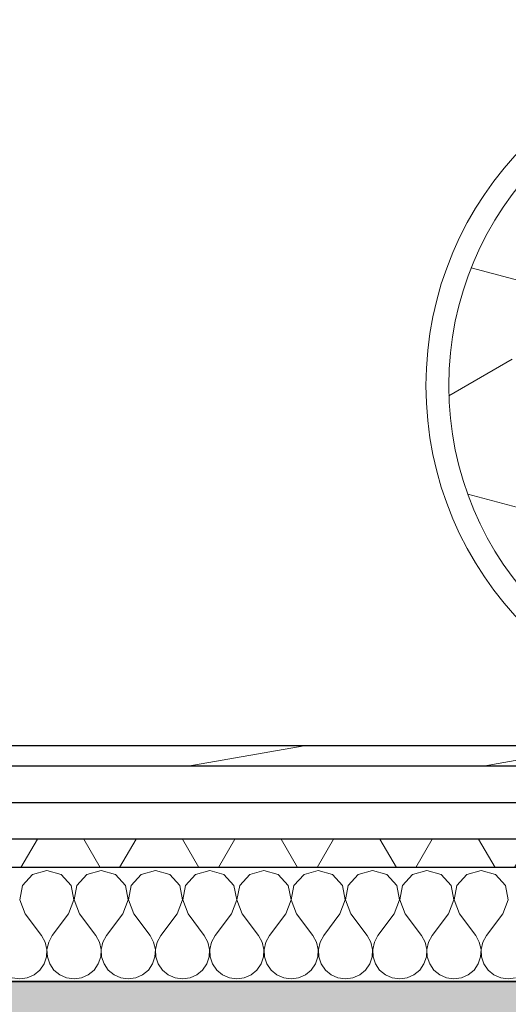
# Model space of a CAD drawing. Header units: millimetres. Extents: x -63554 to 200, y -19084 to 40052.
# Tile 81 of 120: x -45762 to -45333, y 3720 to 4584. Entities that reach past the tile are written whole.
import ezdxf

# ---------------------------------------------------------------- set-up
doc = ezdxf.new("R2010")
doc.units = ezdxf.units.MM
doc.header["$MEASUREMENT"] = 0
for name, color, linetype in [('1311_Vaheseinad', 7, 'Continuous'), ('New_014_Ruumi netopind', 7, 'Continuous'), ('New_1311_Vaheseinad', 7, 'Continuous')]:
    doc.layers.add(name, color=color, linetype=linetype)
for name, color, linetype, lineweight in [('1311_Vaheseinad_Pen_No__101', 252, 'Continuous', 13), ('1311_Vaheseinad_Pen_No__41', 7, 'Continuous', 25), ('I-FURN_Pen_No__1_Pen_No__1', 7, 'Continuous', 13), ('New_1311_Vaheseinad_Pen_No__101', 252, 'Continuous', 13), ('New_1311_Vaheseinad_Pen_No__41', 7, 'Continuous', 25)]:
    doc.layers.add(name, color=color, linetype=linetype, lineweight=lineweight)

# ---------------------------------------------------------------- blocks, each defined once
blk = doc.blocks.new('*X805')
at = {"layer": 'New_1311_Vaheseinad_Pen_No__101', "color": 252, "linetype": 'Continuous', "lineweight": 13}
for p, q in [((-45738.1, 3837.45), (-45750.61, 3833.89)), ((-45725.58, 3833.89), (-45738.1, 3837.45)), ((-45690.48, 3837.45), (-45702.99, 3833.89)), ((-45677.96, 3833.89), (-45690.48, 3837.45)), ((-45642.86, 3837.45), (-45655.37, 3833.89)), ((-45630.34, 3833.89), (-45642.86, 3837.45)), ((-45595.24, 3837.45), (-45607.76, 3833.89)), ((-45582.72, 3833.89), (-45595.24, 3837.45)), ((-45547.62, 3837.45), (-45560.14, 3833.89)), ((-45535.1, 3833.89), (-45547.62, 3837.45)), ((-45500, 3837.45), (-45512.52, 3833.89)), ((-45487.48, 3833.89), (-45500, 3837.45)), ((-45452.38, 3837.45), (-45464.9, 3833.89)), ((-45439.86, 3833.89), (-45452.38, 3837.45)), ((-45404.76, 3837.45), (-45417.28, 3833.89)), ((-45392.24, 3833.89), (-45404.76, 3837.45)), ((-45357.14, 3837.45), (-45369.66, 3833.89)), ((-45344.63, 3833.89), (-45357.14, 3837.45)), ((-45750.61, 3833.89), (-45759.39, 3824.29)), ((-45716.8, 3824.29), (-45725.58, 3833.89)), ((-45702.99, 3833.89), (-45711.77, 3824.29)), ((-45669.18, 3824.29), (-45677.96, 3833.89)), ((-45655.37, 3833.89), (-45664.15, 3824.29)), ((-45621.56, 3824.29), (-45630.34, 3833.89)), ((-45607.76, 3833.89), (-45616.53, 3824.29)), ((-45573.94, 3824.29), (-45582.72, 3833.89)), ((-45560.14, 3833.89), (-45568.91, 3824.29)), ((-45526.32, 3824.29), (-45535.1, 3833.89)), ((-45512.52, 3833.89), (-45521.3, 3824.29)), ((-45478.7, 3824.29), (-45487.48, 3833.89)), ((-45464.9, 3833.89), (-45473.68, 3824.29)), ((-45431.09, 3824.29), (-45439.86, 3833.89)), ((-45417.28, 3833.89), (-45426.06, 3824.29)), ((-45383.47, 3824.29), (-45392.24, 3833.89)), ((-45369.66, 3833.89), (-45378.44, 3824.29)), ((-45335.85, 3824.29), (-45344.63, 3833.89)), ((-45759.39, 3824.29), (-45761.81, 3811.5)), ((-45714.38, 3811.5), (-45716.8, 3824.29)), ((-45711.77, 3824.29), (-45714.19, 3811.5)), ((-45666.76, 3811.5), (-45669.18, 3824.29)), ((-45664.15, 3824.29), (-45666.57, 3811.5)), ((-45619.14, 3811.5), (-45621.56, 3824.29)), ((-45616.53, 3824.29), (-45618.95, 3811.5)), ((-45571.52, 3811.5), (-45573.94, 3824.29)), ((-45568.91, 3824.29), (-45571.33, 3811.5)), ((-45523.91, 3811.5), (-45526.32, 3824.29)), ((-45521.3, 3824.29), (-45523.71, 3811.5)), ((-45476.29, 3811.5), (-45478.7, 3824.29)), ((-45473.68, 3824.29), (-45476.09, 3811.5)), ((-45428.67, 3811.5), (-45431.09, 3824.29)), ((-45426.06, 3824.29), (-45428.48, 3811.5)), ((-45381.05, 3811.5), (-45383.47, 3824.29)), ((-45378.44, 3824.29), (-45380.86, 3811.5)), ((-45333.43, 3811.5), (-45335.85, 3824.29)), ((-45761.81, 3811.5), (-45757.14, 3799.35)), ((-45719.05, 3799.35), (-45714.38, 3811.5)), ((-45714.19, 3811.5), (-45709.52, 3799.35)), ((-45671.43, 3799.35), (-45666.76, 3811.5)), ((-45666.57, 3811.5), (-45661.9, 3799.35)), ((-45623.81, 3799.35), (-45619.14, 3811.5)), ((-45618.95, 3811.5), (-45614.29, 3799.35)), ((-45576.19, 3799.35), (-45571.52, 3811.5)), ((-45571.33, 3811.5), (-45566.67, 3799.35)), ((-45528.57, 3799.35), (-45523.91, 3811.5)), ((-45523.71, 3811.5), (-45519.05, 3799.35)), ((-45480.95, 3799.35), (-45476.29, 3811.5)), ((-45476.09, 3811.5), (-45471.43, 3799.35)), ((-45433.33, 3799.35), (-45428.67, 3811.5)), ((-45428.48, 3811.5), (-45423.81, 3799.35)), ((-45385.71, 3799.35), (-45381.05, 3811.5)), ((-45380.86, 3811.5), (-45376.19, 3799.35)), ((-45338.1, 3799.35), (-45333.43, 3811.5)), ((-45757.14, 3799.35), (-45742.86, 3780.3)), ((-45719.05, 3799.35), (-45733.33, 3780.3)), ((-45709.52, 3799.35), (-45695.24, 3780.3)), ((-45671.43, 3799.35), (-45685.71, 3780.3)), ((-45661.9, 3799.35), (-45647.62, 3780.3)), ((-45623.81, 3799.35), (-45638.1, 3780.3)), ((-45614.29, 3799.35), (-45600, 3780.3)), ((-45576.19, 3799.35), (-45590.48, 3780.3)), ((-45566.67, 3799.35), (-45552.38, 3780.3)), ((-45528.57, 3799.35), (-45542.86, 3780.3)), ((-45519.05, 3799.35), (-45504.76, 3780.3)), ((-45480.95, 3799.35), (-45495.24, 3780.3)), ((-45471.43, 3799.35), (-45457.14, 3780.3)), ((-45433.33, 3799.35), (-45447.62, 3780.3)), ((-45423.81, 3799.35), (-45409.52, 3780.3)), ((-45385.71, 3799.35), (-45400, 3780.3)), ((-45376.19, 3799.35), (-45361.9, 3780.3)), ((-45338.1, 3799.35), (-45352.38, 3780.3)), ((-45739.68, 3774.56), (-45742.86, 3780.3)), ((-45733.33, 3780.3), (-45736.51, 3774.56)), ((-45692.06, 3774.56), (-45695.24, 3780.3)), ((-45685.71, 3780.3), (-45688.89, 3774.56)), ((-45644.44, 3774.56), (-45647.62, 3780.3)), ((-45638.1, 3780.3), (-45641.27, 3774.56)), ((-45596.82, 3774.56), (-45600, 3780.3)), ((-45590.48, 3780.3), (-45593.66, 3774.56)), ((-45549.2, 3774.56), (-45552.38, 3780.3)), ((-45542.86, 3780.3), (-45546.04, 3774.56)), ((-45501.58, 3774.56), (-45504.76, 3780.3)), ((-45495.24, 3780.3), (-45498.42, 3774.56)), ((-45453.96, 3774.56), (-45457.14, 3780.3)), ((-45447.62, 3780.3), (-45450.8, 3774.56)), ((-45406.34, 3774.56), (-45409.52, 3780.3)), ((-45400, 3780.3), (-45403.18, 3774.56)), ((-45358.73, 3774.56), (-45361.9, 3780.3)), ((-45352.38, 3780.3), (-45355.56, 3774.56)), ((-45738.19, 3768.16), (-45739.68, 3774.56)), ((-45738.51, 3761.6), (-45738.19, 3768.16)), ((-45736.51, 3774.56), (-45738, 3768.16)), ((-45738, 3768.16), (-45737.68, 3761.6)), ((-45690.57, 3768.16), (-45692.06, 3774.56)), ((-45690.89, 3761.6), (-45690.57, 3768.16)), ((-45688.89, 3774.56), (-45690.38, 3768.16)), ((-45690.38, 3768.16), (-45690.06, 3761.6)), ((-45642.95, 3768.16), (-45644.44, 3774.56)), ((-45643.27, 3761.6), (-45642.95, 3768.16)), ((-45641.27, 3774.56), (-45642.76, 3768.16)), ((-45642.76, 3768.16), (-45642.44, 3761.6)), ((-45595.33, 3768.16), (-45596.82, 3774.56)), ((-45595.65, 3761.6), (-45595.33, 3768.16)), ((-45593.66, 3774.56), (-45595.14, 3768.16)), ((-45595.14, 3768.16), (-45594.82, 3761.6)), ((-45547.72, 3768.16), (-45549.2, 3774.56)), ((-45548.03, 3761.6), (-45547.72, 3768.16)), ((-45546.04, 3774.56), (-45547.52, 3768.16)), ((-45547.52, 3768.16), (-45547.2, 3761.6)), ((-45500.1, 3768.16), (-45501.58, 3774.56)), ((-45500.41, 3761.6), (-45500.1, 3768.16)), ((-45498.42, 3774.56), (-45499.9, 3768.16)), ((-45499.9, 3768.16), (-45499.59, 3761.6)), ((-45452.48, 3768.16), (-45453.96, 3774.56)), ((-45452.8, 3761.6), (-45452.48, 3768.16)), ((-45450.8, 3774.56), (-45452.28, 3768.16)), ((-45452.28, 3768.16), (-45451.97, 3761.6)), ((-45404.86, 3768.16), (-45406.34, 3774.56)), ((-45405.18, 3761.6), (-45404.86, 3768.16)), ((-45403.18, 3774.56), (-45404.67, 3768.16)), ((-45404.67, 3768.16), (-45404.35, 3761.6)), ((-45357.24, 3768.16), (-45358.73, 3774.56)), ((-45357.56, 3761.6), (-45357.24, 3768.16)), ((-45355.56, 3774.56), (-45357.05, 3768.16)), ((-45357.05, 3768.16), (-45356.73, 3761.6)), ((-45740.61, 3755.37), (-45738.51, 3761.6)), ((-45737.68, 3761.6), (-45735.58, 3755.37)), ((-45692.99, 3755.37), (-45690.89, 3761.6)), ((-45690.06, 3761.6), (-45687.96, 3755.37)), ((-45645.37, 3755.37), (-45643.27, 3761.6)), ((-45642.44, 3761.6), (-45640.34, 3755.37)), ((-45597.75, 3755.37), (-45595.65, 3761.6)), ((-45594.82, 3761.6), (-45592.72, 3755.37)), ((-45550.13, 3755.37), (-45548.03, 3761.6)), ((-45547.2, 3761.6), (-45545.11, 3755.37)), ((-45502.51, 3755.37), (-45500.41, 3761.6)), ((-45499.59, 3761.6), (-45497.49, 3755.37)), ((-45454.89, 3755.37), (-45452.8, 3761.6)), ((-45451.97, 3761.6), (-45449.87, 3755.37)), ((-45407.28, 3755.37), (-45405.18, 3761.6)), ((-45404.35, 3761.6), (-45402.25, 3755.37)), ((-45359.66, 3755.37), (-45357.56, 3761.6)), ((-45356.73, 3761.6), (-45354.63, 3755.37)), ((-45749.39, 3745.77), (-45744.33, 3749.96)), ((-45744.33, 3749.96), (-45740.61, 3755.37)), ((-45735.58, 3755.37), (-45731.86, 3749.96)), ((-45731.86, 3749.96), (-45726.8, 3745.77)), ((-45701.77, 3745.77), (-45696.71, 3749.96)), ((-45696.71, 3749.96), (-45692.99, 3755.37)), ((-45687.96, 3755.37), (-45684.24, 3749.96)), ((-45684.24, 3749.96), (-45679.18, 3745.77)), ((-45654.15, 3745.77), (-45649.09, 3749.96)), ((-45649.09, 3749.96), (-45645.37, 3755.37)), ((-45640.34, 3755.37), (-45636.62, 3749.96)), ((-45636.62, 3749.96), (-45631.57, 3745.77)), ((-45606.53, 3745.77), (-45601.47, 3749.96)), ((-45601.47, 3749.96), (-45597.75, 3755.37)), ((-45592.72, 3755.37), (-45589, 3749.96)), ((-45589, 3749.96), (-45583.95, 3745.77)), ((-45558.91, 3745.77), (-45553.85, 3749.96)), ((-45553.85, 3749.96), (-45550.13, 3755.37)), ((-45545.11, 3755.37), (-45541.39, 3749.96)), ((-45541.39, 3749.96), (-45536.33, 3745.77)), ((-45511.29, 3745.77), (-45506.23, 3749.96)), ((-45506.23, 3749.96), (-45502.51, 3755.37)), ((-45497.49, 3755.37), (-45493.77, 3749.96)), ((-45493.77, 3749.96), (-45488.71, 3745.77)), ((-45463.67, 3745.77), (-45458.61, 3749.96)), ((-45458.61, 3749.96), (-45454.89, 3755.37)), ((-45449.87, 3755.37), (-45446.15, 3749.96)), ((-45446.15, 3749.96), (-45441.09, 3745.77)), ((-45416.05, 3745.77), (-45411, 3749.96)), ((-45411, 3749.96), (-45407.28, 3755.37)), ((-45402.25, 3755.37), (-45398.53, 3749.96)), ((-45398.53, 3749.96), (-45393.47, 3745.77)), ((-45368.43, 3745.77), (-45363.38, 3749.96)), ((-45363.38, 3749.96), (-45359.66, 3755.37)), ((-45354.63, 3755.37), (-45350.91, 3749.96)), ((-45350.91, 3749.96), (-45345.85, 3745.77)), ((-45768.41, 3743.12), (-45761.9, 3742.21)), ((-45761.9, 3742.21), (-45755.4, 3743.12)), ((-45755.4, 3743.12), (-45749.39, 3745.77)), ((-45726.8, 3745.77), (-45720.79, 3743.12)), ((-45720.79, 3743.12), (-45714.29, 3742.21)), ((-45714.29, 3742.21), (-45707.78, 3743.12)), ((-45707.78, 3743.12), (-45701.77, 3745.77)), ((-45679.18, 3745.77), (-45673.17, 3743.12)), ((-45673.17, 3743.12), (-45666.67, 3742.21)), ((-45666.67, 3742.21), (-45660.16, 3743.12)), ((-45660.16, 3743.12), (-45654.15, 3745.77)), ((-45631.57, 3745.77), (-45625.55, 3743.12)), ((-45625.55, 3743.12), (-45619.05, 3742.21)), ((-45619.05, 3742.21), (-45612.54, 3743.12)), ((-45612.54, 3743.12), (-45606.53, 3745.77)), ((-45583.95, 3745.77), (-45577.93, 3743.12)), ((-45577.93, 3743.12), (-45571.43, 3742.21)), ((-45571.43, 3742.21), (-45564.92, 3743.12)), ((-45564.92, 3743.12), (-45558.91, 3745.77)), ((-45536.33, 3745.77), (-45530.32, 3743.12)), ((-45530.32, 3743.12), (-45523.81, 3742.21)), ((-45523.81, 3742.21), (-45517.3, 3743.12)), ((-45517.3, 3743.12), (-45511.29, 3745.77)), ((-45488.71, 3745.77), (-45482.7, 3743.12)), ((-45482.7, 3743.12), (-45476.19, 3742.21)), ((-45476.19, 3742.21), (-45469.68, 3743.12)), ((-45469.68, 3743.12), (-45463.67, 3745.77)), ((-45441.09, 3745.77), (-45435.08, 3743.12)), ((-45435.08, 3743.12), (-45428.57, 3742.21)), ((-45428.57, 3742.21), (-45422.07, 3743.12)), ((-45422.07, 3743.12), (-45416.05, 3745.77)), ((-45393.47, 3745.77), (-45387.46, 3743.12)), ((-45387.46, 3743.12), (-45380.95, 3742.21)), ((-45380.95, 3742.21), (-45374.45, 3743.12)), ((-45374.45, 3743.12), (-45368.43, 3745.77)), ((-45345.85, 3745.77), (-45339.84, 3743.12)), ((-45339.84, 3743.12), (-45333.33, 3742.21)), ((-45333.33, 3742.21), (-45326.83, 3743.12))]:
    blk.add_line(p, q, dxfattribs=at)
blk = doc.blocks.new('Wall_51_1', base_point=(-47933, 3946.83))
at = {"layer": 'New_1311_Vaheseinad_Pen_No__101', "linetype": 'Continuous', "lineweight": 13}
h = blk.add_hatch(dxfattribs=at)
h.set_pattern_fill('WOOD_0001', color=252, style=0, pattern_type=2)
h.set_pattern_definition([(10, (0, 0), (-7.814168, 44.316348), [])])
h.paths.add_polyline_path([(-44767.55, 3946.83), (-47040, 3946.83), (-47040, 3928.83), (-44767.55, 3928.83)])
h = blk.add_hatch(dxfattribs=at)
h.set_pattern_fill('BATT_INSULATION_0001', color=252, style=0, pattern_type=2)
h.set_pattern_definition([(60, (0, 0), (-64.9519, 37.5), []), (120, (0, 0), (64.9519, 37.5), [])])
h.paths.add_polyline_path([(-44685.55, 3864.83), (-47040, 3864.83), (-47040, 3839.83), (-44685.55, 3839.83)])
at = {"layer": 'New_1311_Vaheseinad_Pen_No__41', "color": 7, "linetype": 'Continuous', "lineweight": 25}
for p, q in [((-44749.55, 3928.83), (-47040, 3928.83)), ((-44717.55, 3896.83), (-47040, 3896.83)), ((-44685.55, 3864.83), (-47040, 3864.83)), ((-44660.55, 3839.83), (-47040, 3839.83))]:
    blk.add_line(p, q, dxfattribs=at)
at = {"layer": 'New_1311_Vaheseinad_Pen_No__41', "color": 7, "linetype": 'Continuous', "lineweight": 25, "flags": 128}
for points in [[(-44767.55, 3946.83), (-47040, 3946.83)], [(-47040, 3739.83), (-44560.55, 3739.83)]]:
    blk.add_lwpolyline(points, dxfattribs=at)
at = {"layer": 'New_1311_Vaheseinad', "color": 7, "lineweight": 25}
blk.add_blockref('*X805', (0, 0), dxfattribs=at)
blk = doc.blocks.new('Wall_174_1', base_point=(-44560.55, 3399.83))
at = {"layer": '1311_Vaheseinad_Pen_No__101', "linetype": 'Continuous', "lineweight": 0, "true_color": 0x4c4c4c}
blk.add_hatch(color=251, dxfattribs=at).paths.add_polyline_path([(-44560.55, 3739.83), (-47039.99, 3739.83), (-47039.99, 3579.83), (-47039.99, 3399.83), (-44560.55, 3399.83)])
at = {"layer": '1311_Vaheseinad_Pen_No__41', "color": 7, "linetype": 'Continuous', "lineweight": 25, "flags": 128}
blk.add_lwpolyline([(-44560.55, 3739.83), (-47039.99, 3739.83)], dxfattribs=at)

msp = doc.modelspace()

# ---------------------------------------------------------------- linework, layer by layer
at = {"layer": 'I-FURN_Pen_No__1_Pen_No__1', "color": 7, "linetype": 'Continuous', "lineweight": 13}
for p, q in [((-45311.23, 4351.58), (-45365.75, 4366.19)), ((-45329.8, 4285.97), (-45385.41, 4253.86)), ((-45368.88, 4167.59), (-45320.58, 4154.64))]:
    msp.add_line(p, q, dxfattribs=at)
for radius in [300, 280]:
    msp.add_circle((-45105.55, 4262.77), radius, dxfattribs=at)
at = {"layer": 'New_014_Ruumi netopind', "color": 254, "linetype": 'Continuous', "lineweight": 0, "true_color": 0xfdf2d0, "flags": 128}
msp.add_lwpolyline([(-44767.55, 5493), (-47933, 5493), (-47933, 3946.83), (-44767.55, 3946.83)], close=True, dxfattribs=at)

# ---------------------------------------------------------------- block references
at = {"layer": '1311_Vaheseinad', "color": 7, "lineweight": 25}
msp.add_blockref('Wall_174_1', (-44560.55, 3399.83), dxfattribs=at)
at = {"layer": 'New_1311_Vaheseinad', "color": 7, "lineweight": 25}
msp.add_blockref('Wall_51_1', (-47933, 3946.83), dxfattribs=at)

doc.saveas('drawing.dxf')
